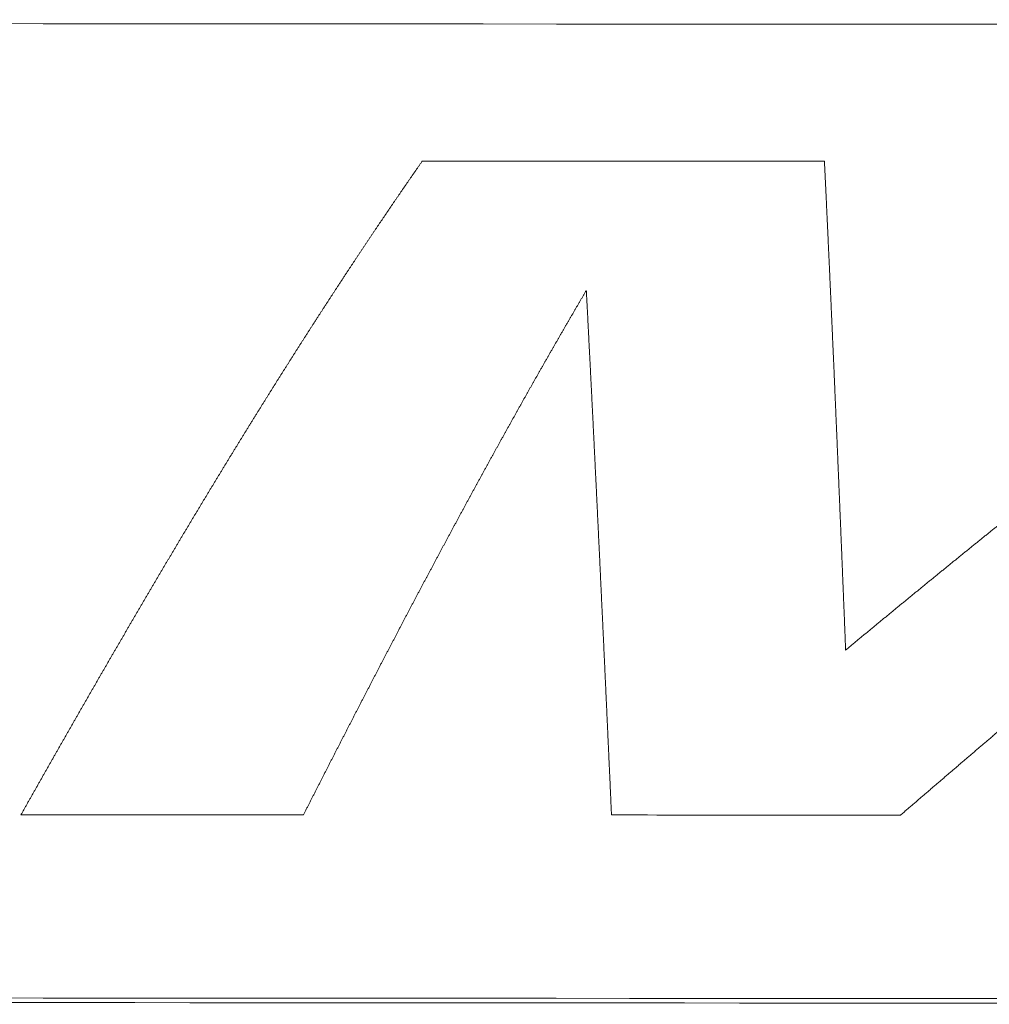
# Model space of a CAD drawing. Header units: millimetres. Extents: x 0 to 594, y 0 to 420.
# Tile 85 of 256: x 259.35 to 263.26, y 56.45 to 60.41. Entities that reach past the tile are written whole.
import ezdxf

# ---------------------------------------------------------------- set-up
doc = ezdxf.new("R2010")
doc.units = ezdxf.units.MM
doc.layers.add('1', color=7, linetype='Continuous', true_color=0xffffff)

msp = doc.modelspace()

# ---------------------------------------------------------------- linework, layer by layer
at = {"layer": '1', "color": 155, "linetype": 'Continuous', "lineweight": 18}
for points in [[(233.7305, 60.4124), (246.3421, 60.4044), (258.9538, 60.3966), (271.5654, 60.3888)], [(271.5652, 56.4636), (258.9535, 56.4707), (246.3419, 56.4778), (233.7302, 56.485)]]:
    msp.add_open_spline(points, degree=3, dxfattribs=at)
at = {"layer": '1', "color": 155, "linetype": 'Continuous', "lineweight": 13}
for points, knots in [([(259.3567, 57.2084), (259.3588, 57.2122), (259.363, 57.2196), (259.3694, 57.2309), (259.3757, 57.2421), (259.382, 57.2533), (259.3884, 57.2645), (259.3947, 57.2757), (259.401, 57.2869), (259.4074, 57.2981), (259.4137, 57.3093), (259.42, 57.3204), (259.4264, 57.3316), (259.4327, 57.3428), (259.439, 57.3539), (259.4454, 57.3651), (259.4517, 57.3762), (259.458, 57.3874), (259.4644, 57.3985), (259.4707, 57.4097), (259.477, 57.4208), (259.4833, 57.4319), (259.4897, 57.443), (259.496, 57.4541), (259.5023, 57.4652), (259.5086, 57.4763), (259.515, 57.4874), (259.5213, 57.4985), (259.5276, 57.5096), (259.5339, 57.5207), (259.5403, 57.5317), (259.5466, 57.5428), (259.5529, 57.5539), (259.5592, 57.5649), (259.5656, 57.576), (259.5719, 57.587), (259.5782, 57.598), (259.5845, 57.6091), (259.5908, 57.6201), (259.5972, 57.6311), (259.6035, 57.6421), (259.6098, 57.6531), (259.6161, 57.6641), (259.6224, 57.6751), (259.6288, 57.6861), (259.6351, 57.6971), (259.6414, 57.7081), (259.6477, 57.719), (259.654, 57.73), (259.6604, 57.741), (259.6667, 57.7519), (259.673, 57.7628), (259.6793, 57.7738), (259.6856, 57.7847), (259.692, 57.7956), (259.6983, 57.8066), (259.7046, 57.8175), (259.7109, 57.8284), (259.7172, 57.8393), (259.7235, 57.8502), (259.7299, 57.8611), (259.7362, 57.8719), (259.7425, 57.8828), (259.7488, 57.8937), (259.7551, 57.9045), (259.7614, 57.9154), (259.7678, 57.9263), (259.7741, 57.9371), (259.7804, 57.9479), (259.7867, 57.9588), (259.793, 57.9696), (259.7994, 57.9804), (259.8057, 57.9912), (259.812, 58.002), (259.8183, 58.0128), (259.8246, 58.0236), (259.8309, 58.0344), (259.8373, 58.0452), (259.8436, 58.0559), (259.8499, 58.0667), (259.8562, 58.0775), (259.8625, 58.0882), (259.8689, 58.0989), (259.8752, 58.1097), (259.8815, 58.1204), (259.8878, 58.1311), (259.8941, 58.1419), (259.9005, 58.1526), (259.9068, 58.1633), (259.9131, 58.174), (259.9194, 58.1847), (259.9258, 58.1953), (259.9321, 58.206), (259.9384, 58.2167), (259.9447, 58.2273), (259.951, 58.238), (259.9574, 58.2486), (259.9637, 58.2593), (259.97, 58.2699), (259.9763, 58.2806), (259.9827, 58.2912), (259.989, 58.3018), (259.9953, 58.3124), (260.0016, 58.323), (260.008, 58.3336), (260.0143, 58.3442), (260.0206, 58.3547), (260.027, 58.3653), (260.0333, 58.3759), (260.0396, 58.3864), (260.0459, 58.397), (260.0523, 58.4075), (260.0586, 58.4181), (260.0649, 58.4286), (260.0713, 58.4391), (260.0776, 58.4496), (260.0839, 58.4601), (260.0903, 58.4706), (260.0966, 58.4811), (260.1029, 58.4916), (260.1093, 58.5021), (260.1156, 58.5125), (260.1219, 58.523), (260.1283, 58.5335), (260.1346, 58.5439), (260.141, 58.5543), (260.1473, 58.5648), (260.1536, 58.5752), (260.16, 58.5856), (260.1663, 58.596), (260.1727, 58.6064), (260.179, 58.6168), (260.1853, 58.6272), (260.1917, 58.6376), (260.198, 58.648), (260.2044, 58.6583), (260.2107, 58.6687), (260.2171, 58.679), (260.2234, 58.6894), (260.2298, 58.6997), (260.2361, 58.71), (260.2425, 58.7204), (260.2488, 58.7307), (260.2552, 58.741), (260.2615, 58.7513), (260.2679, 58.7616), (260.2742, 58.7718), (260.2806, 58.7821), (260.287, 58.7924), (260.2933, 58.8026), (260.2997, 58.8129), (260.306, 58.8231), (260.3124, 58.8334), (260.3188, 58.8436), (260.3251, 58.8538), (260.3315, 58.864), (260.3379, 58.8742), (260.3442, 58.8844), (260.3506, 58.8946), (260.357, 58.9048), (260.3633, 58.9149), (260.3697, 58.9251), (260.3761, 58.9353), (260.3824, 58.9454), (260.3888, 58.9556), (260.3952, 58.9657), (260.4016, 58.9758), (260.4079, 58.9859), (260.4143, 58.996), (260.4207, 59.0061), (260.4271, 59.0162), (260.4335, 59.0263), (260.4398, 59.0364), (260.4462, 59.0464), (260.4526, 59.0565), (260.459, 59.0665), (260.4654, 59.0766), (260.4718, 59.0866), (260.4782, 59.0966), (260.4845, 59.1067), (260.4909, 59.1167), (260.4973, 59.1267), (260.5037, 59.1367), (260.5101, 59.1466), (260.5165, 59.1566), (260.5229, 59.1666), (260.5293, 59.1766), (260.5357, 59.1865), (260.5421, 59.1964), (260.5485, 59.2064), (260.5549, 59.2163), (260.5614, 59.2262), (260.5678, 59.2361), (260.5742, 59.246), (260.5806, 59.2559), (260.587, 59.2658), (260.5934, 59.2757), (260.5998, 59.2855), (260.6062, 59.2954), (260.6127, 59.3053), (260.6191, 59.3151), (260.6255, 59.3249), (260.6319, 59.3348), (260.6384, 59.3446), (260.6448, 59.3544), (260.6512, 59.3642), (260.6576, 59.374), (260.6641, 59.3837), (260.6705, 59.3935), (260.6769, 59.4033), (260.6834, 59.413), (260.6898, 59.4228), (260.6963, 59.4325), (260.7027, 59.4423), (260.7091, 59.452), (260.7156, 59.4617), (260.722, 59.4714), (260.7285, 59.4811), (260.7349, 59.4908), (260.7414, 59.5004), (260.7478, 59.5101), (260.7543, 59.5198), (260.7607, 59.5294), (260.7672, 59.5391), (260.7737, 59.5487), (260.7801, 59.5583), (260.7866, 59.5679), (260.7931, 59.5775), (260.7995, 59.5871), (260.806, 59.5967), (260.8125, 59.6063), (260.8189, 59.6159), (260.8254, 59.6254), (260.8319, 59.635), (260.8384, 59.6445), (260.8449, 59.6541), (260.8513, 59.6636), (260.8578, 59.6731), (260.8643, 59.6826), (260.8708, 59.6921), (260.8773, 59.7016), (260.8838, 59.7111), (260.8903, 59.7206), (260.8968, 59.73), (260.9033, 59.7395), (260.9098, 59.7489), (260.9163, 59.7584), (260.9228, 59.7678), (260.9293, 59.7772), (260.9358, 59.7866), (260.9423, 59.796), (260.9488, 59.8054), (260.9553, 59.8148), (260.9618, 59.8241), (260.9684, 59.8335), (260.9727, 59.8397), (260.9749, 59.8429)], [0, 0, 0, 0, 0.003937, 0.007874, 0.011811, 0.015748, 0.019685, 0.023622, 0.027559, 0.031496, 0.035433, 0.03937, 0.043307, 0.047245, 0.051182, 0.055119, 0.059056, 0.062993, 0.06693, 0.070867, 0.074804, 0.078741, 0.082678, 0.086616, 0.090553, 0.09449, 0.098427, 0.102364, 0.106301, 0.110238, 0.114176, 0.118113, 0.12205, 0.125987, 0.129924, 0.133861, 0.137799, 0.141736, 0.145673, 0.14961, 0.153547, 0.157484, 0.161422, 0.165359, 0.169296, 0.173233, 0.17717, 0.181108, 0.185045, 0.188982, 0.192919, 0.196856, 0.200794, 0.204731, 0.208668, 0.212605, 0.216542, 0.22048, 0.224417, 0.228354, 0.232291, 0.236229, 0.240166, 0.244103, 0.24804, 0.251977, 0.255915, 0.259852, 0.263789, 0.267726, 0.271663, 0.275601, 0.279538, 0.283475, 0.287412, 0.291349, 0.295287, 0.299224, 0.303161, 0.307098, 0.311035, 0.314973, 0.31891, 0.322847, 0.326784, 0.330721, 0.334659, 0.338596, 0.342533, 0.34647, 0.350407, 0.354344, 0.358282, 0.362219, 0.366156, 0.370093, 0.37403, 0.377967, 0.381905, 0.385842, 0.389779, 0.393716, 0.397653, 0.40159, 0.405527, 0.409465, 0.413402, 0.417339, 0.421276, 0.425213, 0.42915, 0.433087, 0.437024, 0.440961, 0.444899, 0.448836, 0.452773, 0.45671, 0.460647, 0.464584, 0.468521, 0.472458, 0.476395, 0.480332, 0.484269, 0.488206, 0.492143, 0.49608, 0.500018, 0.503955, 0.507892, 0.511829, 0.515766, 0.519703, 0.52364, 0.527577, 0.531514, 0.535451, 0.539388, 0.543325, 0.547262, 0.551199, 0.555136, 0.559073, 0.56301, 0.566947, 0.570884, 0.57482, 0.578757, 0.582694, 0.586631, 0.590568, 0.594505, 0.598442, 0.602379, 0.606316, 0.610253, 0.61419, 0.618127, 0.622064, 0.626001, 0.629937, 0.633874, 0.637811, 0.641748, 0.645685, 0.649622, 0.653559, 0.657496, 0.661432, 0.665369, 0.669306, 0.673243, 0.67718, 0.681117, 0.685054, 0.68899, 0.692927, 0.696864, 0.700801, 0.704738, 0.708675, 0.712611, 0.716548, 0.720485, 0.724422, 0.728359, 0.732295, 0.736232, 0.740169, 0.744106, 0.748043, 0.751979, 0.755916, 0.759853, 0.76379, 0.767727, 0.771663, 0.7756, 0.779537, 0.783474, 0.78741, 0.791347, 0.795284, 0.799221, 0.803158, 0.807094, 0.811031, 0.814968, 0.818905, 0.822841, 0.826778, 0.830715, 0.834652, 0.838589, 0.842525, 0.846462, 0.850399, 0.854336, 0.858273, 0.862209, 0.866146, 0.870083, 0.87402, 0.877957, 0.881893, 0.88583, 0.889767, 0.893704, 0.897641, 0.901577, 0.905514, 0.909451, 0.913388, 0.917325, 0.921262, 0.925198, 0.929135, 0.933072, 0.937009, 0.940946, 0.944883, 0.94882, 0.952757, 0.956694, 0.96063, 0.964567, 0.968504, 0.972441, 0.976378, 0.980315, 0.984252, 0.988189, 0.992126, 0.996063, 1, 1, 1, 1]), ([(262.5962, 59.8423), (262.5963, 59.8393), (262.5966, 59.8332), (262.5971, 59.8241), (262.5975, 59.8149), (262.598, 59.8058), (262.5984, 59.7966), (262.5988, 59.7875), (262.5993, 59.7783), (262.5997, 59.7691), (262.6002, 59.76), (262.6006, 59.7508), (262.601, 59.7416), (262.6015, 59.7324), (262.6019, 59.7231), (262.6023, 59.7139), (262.6028, 59.7047), (262.6032, 59.6954), (262.6037, 59.6862), (262.6041, 59.6769), (262.6045, 59.6677), (262.605, 59.6584), (262.6054, 59.6491), (262.6058, 59.6398), (262.6063, 59.6305), (262.6067, 59.6212), (262.6072, 59.6119), (262.6076, 59.6026), (262.608, 59.5933), (262.6085, 59.584), (262.6089, 59.5746), (262.6093, 59.5653), (262.6098, 59.5559), (262.6102, 59.5466), (262.6106, 59.5372), (262.6111, 59.5278), (262.6115, 59.5184), (262.6119, 59.509), (262.6124, 59.4996), (262.6128, 59.4902), (262.6132, 59.4808), (262.6137, 59.4714), (262.6141, 59.4619), (262.6145, 59.4525), (262.615, 59.4431), (262.6154, 59.4336), (262.6158, 59.4241), (262.6163, 59.4147), (262.6167, 59.4052), (262.6171, 59.3957), (262.6176, 59.3862), (262.618, 59.3767), (262.6184, 59.3672), (262.6189, 59.3577), (262.6193, 59.3482), (262.6197, 59.3386), (262.6202, 59.3291), (262.6206, 59.3196), (262.621, 59.31), (262.6215, 59.3004), (262.6219, 59.2909), (262.6223, 59.2813), (262.6227, 59.2717), (262.6232, 59.2621), (262.6236, 59.2525), (262.624, 59.2429), (262.6245, 59.2333), (262.6249, 59.2237), (262.6253, 59.2141), (262.6258, 59.2044), (262.6262, 59.1948), (262.6266, 59.1852), (262.627, 59.1755), (262.6275, 59.1658), (262.6279, 59.1562), (262.6283, 59.1465), (262.6288, 59.1368), (262.6292, 59.1271), (262.6296, 59.1174), (262.63, 59.1077), (262.6305, 59.098), (262.6309, 59.0883), (262.6313, 59.0785), (262.6318, 59.0688), (262.6322, 59.0591), (262.6326, 59.0493), (262.633, 59.0396), (262.6335, 59.0298), (262.6339, 59.02), (262.6343, 59.0103), (262.6348, 59.0005), (262.6352, 58.9907), (262.6356, 58.9809), (262.636, 58.9711), (262.6365, 58.9613), (262.6369, 58.9514), (262.6373, 58.9416), (262.6377, 58.9318), (262.6382, 58.9219), (262.6386, 58.9121), (262.639, 58.9022), (262.6394, 58.8924), (262.6399, 58.8825), (262.6403, 58.8726), (262.6407, 58.8627), (262.6411, 58.8528), (262.6416, 58.8429), (262.642, 58.833), (262.6424, 58.8231), (262.6428, 58.8132), (262.6433, 58.8033), (262.6437, 58.7933), (262.6441, 58.7834), (262.6445, 58.7735), (262.645, 58.7635), (262.6454, 58.7536), (262.6458, 58.7436), (262.6462, 58.7336), (262.6467, 58.7236), (262.6471, 58.7136), (262.6475, 58.7036), (262.6479, 58.6936), (262.6484, 58.6836), (262.6488, 58.6736), (262.6492, 58.6636), (262.6496, 58.6536), (262.6501, 58.6435), (262.6505, 58.6335), (262.6509, 58.6234), (262.6513, 58.6134), (262.6518, 58.6033), (262.6522, 58.5933), (262.6526, 58.5832), (262.653, 58.5731), (262.6535, 58.563), (262.6539, 58.5529), (262.6543, 58.5428), (262.6547, 58.5327), (262.6551, 58.5226), (262.6556, 58.5125), (262.656, 58.5023), (262.6564, 58.4922), (262.6568, 58.4821), (262.6573, 58.4719), (262.6577, 58.4618), (262.6581, 58.4516), (262.6585, 58.4414), (262.6589, 58.4313), (262.6594, 58.4211), (262.6598, 58.4109), (262.6602, 58.4007), (262.6606, 58.3905), (262.6611, 58.3803), (262.6615, 58.3701), (262.6619, 58.3599), (262.6623, 58.3496), (262.6627, 58.3394), (262.6632, 58.3292), (262.6636, 58.3189), (262.664, 58.3087), (262.6644, 58.2984), (262.6649, 58.2881), (262.6653, 58.2779), (262.6657, 58.2676), (262.6661, 58.2573), (262.6665, 58.247), (262.667, 58.2367), (262.6674, 58.2264), (262.6678, 58.2161), (262.6682, 58.2058), (262.6687, 58.1955), (262.6691, 58.1851), (262.6695, 58.1748), (262.6699, 58.1645), (262.6703, 58.1541), (262.6708, 58.1438), (262.6712, 58.1334), (262.6716, 58.123), (262.672, 58.1127), (262.6724, 58.1023), (262.6729, 58.0919), (262.6733, 58.0815), (262.6737, 58.0711), (262.6741, 58.0607), (262.6745, 58.0503), (262.675, 58.0399), (262.6754, 58.0295), (262.6758, 58.019), (262.6762, 58.0086), (262.6767, 57.9982), (262.6771, 57.9877), (262.6775, 57.9773), (262.6779, 57.9668), (262.6783, 57.9563), (262.6788, 57.9459), (262.6792, 57.9354), (262.6796, 57.9249), (262.68, 57.9144), (262.6804, 57.9039), (262.6809, 57.8934), (262.6813, 57.8829), (262.6816, 57.8759), (262.6817, 57.8724)], [0, 0, 0, 0, 0.005, 0.01, 0.015, 0.02, 0.025, 0.03, 0.035, 0.04, 0.045, 0.05, 0.055, 0.06, 0.065, 0.07, 0.075, 0.08, 0.085, 0.09, 0.095, 0.1, 0.104999, 0.109999, 0.114999, 0.119999, 0.124999, 0.129999, 0.134999, 0.139999, 0.144999, 0.149999, 0.154999, 0.159999, 0.164999, 0.169999, 0.174999, 0.179999, 0.184999, 0.189999, 0.194999, 0.199999, 0.204998, 0.209998, 0.214998, 0.219998, 0.224998, 0.229998, 0.234998, 0.239998, 0.244998, 0.249998, 0.254998, 0.259998, 0.264998, 0.269998, 0.274998, 0.279998, 0.284998, 0.289998, 0.294997, 0.299997, 0.304997, 0.309997, 0.314997, 0.319997, 0.324997, 0.329997, 0.334997, 0.339997, 0.344997, 0.349997, 0.354997, 0.359997, 0.364997, 0.369997, 0.374997, 0.379997, 0.384997, 0.389997, 0.394997, 0.399997, 0.404997, 0.409996, 0.414996, 0.419996, 0.424996, 0.429996, 0.434996, 0.439996, 0.444996, 0.449996, 0.454996, 0.459996, 0.464996, 0.469996, 0.474996, 0.479996, 0.484996, 0.489996, 0.494996, 0.499996, 0.504996, 0.509996, 0.514996, 0.519996, 0.524996, 0.529996, 0.534996, 0.539996, 0.544996, 0.549996, 0.554996, 0.559996, 0.564996, 0.569996, 0.574996, 0.579996, 0.584996, 0.589996, 0.594996, 0.599996, 0.604996, 0.609996, 0.614996, 0.619997, 0.624997, 0.629997, 0.634997, 0.639997, 0.644997, 0.649997, 0.654997, 0.659997, 0.664997, 0.669997, 0.674997, 0.679997, 0.684997, 0.689997, 0.694997, 0.699997, 0.704997, 0.709997, 0.714997, 0.719997, 0.724997, 0.729998, 0.734998, 0.739998, 0.744998, 0.749998, 0.754998, 0.759998, 0.764998, 0.769998, 0.774998, 0.779998, 0.784998, 0.789998, 0.794998, 0.799998, 0.804998, 0.809998, 0.814999, 0.819999, 0.824999, 0.829999, 0.834999, 0.839999, 0.844999, 0.849999, 0.854999, 0.859999, 0.864999, 0.869999, 0.874999, 0.879999, 0.884999, 0.889999, 0.894999, 0.899999, 0.905, 0.91, 0.915, 0.92, 0.925, 0.93, 0.935, 0.94, 0.945, 0.95, 0.955, 0.96, 0.965, 0.97, 0.975, 0.98, 0.985, 0.99, 0.995, 1, 1, 1, 1]), ([(262.6817, 57.8724), (262.686, 57.8759), (262.6945, 57.883), (262.7072, 57.8936), (262.72, 57.9041), (262.7328, 57.9147), (262.7455, 57.9253), (262.7583, 57.9358), (262.7711, 57.9464), (262.7838, 57.9569), (262.7966, 57.9674), (262.8094, 57.978), (262.8221, 57.9885), (262.8349, 57.999), (262.8477, 58.0095), (262.8604, 58.02), (262.8732, 58.0305), (262.886, 58.041), (262.8987, 58.0515), (262.9115, 58.062), (262.9243, 58.0725), (262.937, 58.0829), (262.9498, 58.0934), (262.9626, 58.1038), (262.9753, 58.1143), (262.9881, 58.1247), (263.0009, 58.1352), (263.0136, 58.1456), (263.0264, 58.156), (263.0392, 58.1664), (263.0519, 58.1768), (263.0647, 58.1872), (263.0775, 58.1976), (263.0903, 58.208), (263.103, 58.2184), (263.1158, 58.2288), (263.1286, 58.2391), (263.1413, 58.2495), (263.1541, 58.2598), (263.1669, 58.2702), (263.1797, 58.2805), (263.1924, 58.2908), (263.2052, 58.3012), (263.218, 58.3115), (263.2308, 58.3218), (263.2435, 58.3321), (263.2563, 58.3424), (263.2691, 58.3527), (263.2819, 58.363), (263.2947, 58.3732), (263.3074, 58.3835), (263.3202, 58.3938), (263.333, 58.404), (263.3458, 58.4143), (263.3586, 58.4245), (263.3713, 58.4347), (263.3841, 58.445), (263.3969, 58.4552), (263.4097, 58.4654), (263.4225, 58.4756), (263.4353, 58.4858), (263.4481, 58.496), (263.4608, 58.5062), (263.4736, 58.5163), (263.4864, 58.5265), (263.4992, 58.5367), (263.512, 58.5468), (263.5248, 58.557), (263.5376, 58.5671), (263.5504, 58.5772), (263.5632, 58.5874), (263.576, 58.5975), (263.5888, 58.6076), (263.6016, 58.6177), (263.6144, 58.6278), (263.6272, 58.6379), (263.64, 58.6479), (263.6528, 58.658), (263.6656, 58.6681), (263.6784, 58.6781), (263.6912, 58.6882), (263.704, 58.6982), (263.7168, 58.7082), (263.7296, 58.7183), (263.7424, 58.7283), (263.7552, 58.7383), (263.768, 58.7483), (263.7808, 58.7583), (263.7936, 58.7682), (263.8064, 58.7782), (263.8192, 58.7882), (263.8321, 58.7982), (263.8449, 58.8081), (263.8577, 58.818), (263.8705, 58.828), (263.8833, 58.8379), (263.8961, 58.8478), (263.909, 58.8577), (263.9218, 58.8676), (263.9346, 58.8775), (263.9474, 58.8874), (263.9603, 58.8973), (263.9731, 58.9072), (263.9859, 58.917), (263.9987, 58.9269), (264.0116, 58.9367), (264.0244, 58.9466), (264.0372, 58.9564), (264.0501, 58.9662), (264.0629, 58.976), (264.0757, 58.9859), (264.0886, 58.9957), (264.1014, 59.0054), (264.1143, 59.0152), (264.1271, 59.025), (264.1399, 59.0348), (264.1528, 59.0445), (264.1656, 59.0543), (264.1785, 59.064), (264.1913, 59.0737), (264.2042, 59.0834), (264.217, 59.0932), (264.2299, 59.1029), (264.2427, 59.1126), (264.2556, 59.1222), (264.2684, 59.1319), (264.2813, 59.1416), (264.2942, 59.1513), (264.307, 59.1609), (264.3199, 59.1706), (264.3328, 59.1802), (264.3456, 59.1898), (264.3585, 59.1994), (264.3714, 59.209), (264.3842, 59.2186), (264.3971, 59.2282), (264.41, 59.2378), (264.4229, 59.2474), (264.4357, 59.257), (264.4486, 59.2665), (264.4615, 59.2761), (264.4744, 59.2856), (264.4873, 59.2951), (264.5001, 59.3047), (264.513, 59.3142), (264.5259, 59.3237), (264.5388, 59.3332), (264.5517, 59.3427), (264.5646, 59.3521), (264.5775, 59.3616), (264.5904, 59.3711), (264.6033, 59.3805), (264.6162, 59.39), (264.6291, 59.3994), (264.642, 59.4088), (264.6549, 59.4182), (264.6678, 59.4276), (264.6807, 59.437), (264.6937, 59.4464), (264.7066, 59.4558), (264.7195, 59.4652), (264.7324, 59.4745), (264.7453, 59.4839), (264.7582, 59.4932), (264.7712, 59.5025), (264.7841, 59.5119), (264.797, 59.5212), (264.81, 59.5305), (264.8229, 59.5398), (264.8358, 59.5491), (264.8488, 59.5583), (264.8617, 59.5676), (264.8746, 59.5769), (264.8876, 59.5861), (264.9005, 59.5954), (264.9135, 59.6046), (264.9264, 59.6138), (264.9394, 59.623), (264.9523, 59.6322), (264.9653, 59.6414), (264.9783, 59.6506), (264.9912, 59.6598), (265.0042, 59.6689), (265.0171, 59.6781), (265.0301, 59.6872), (265.0431, 59.6964), (265.0561, 59.7055), (265.069, 59.7146), (265.082, 59.7237), (265.095, 59.7328), (265.108, 59.7419), (265.1209, 59.751), (265.1339, 59.76), (265.1469, 59.7691), (265.1599, 59.7781), (265.1729, 59.7872), (265.1859, 59.7962), (265.1989, 59.8052), (265.2119, 59.8142), (265.2249, 59.8232), (265.2379, 59.8322), (265.2466, 59.8382), (265.2509, 59.8412)], [0, 0, 0, 0, 0.005, 0.01, 0.015, 0.02, 0.025, 0.03, 0.035, 0.04, 0.045, 0.05, 0.055001, 0.060001, 0.065001, 0.070001, 0.075001, 0.080001, 0.085001, 0.090001, 0.095002, 0.100002, 0.105002, 0.110002, 0.115002, 0.120002, 0.125003, 0.130003, 0.135003, 0.140003, 0.145003, 0.150004, 0.155004, 0.160004, 0.165004, 0.170004, 0.175005, 0.180005, 0.185005, 0.190005, 0.195005, 0.200006, 0.205006, 0.210006, 0.215006, 0.220007, 0.225007, 0.230007, 0.235007, 0.240007, 0.245008, 0.250008, 0.255008, 0.260008, 0.265009, 0.270009, 0.275009, 0.280009, 0.28501, 0.29001, 0.29501, 0.30001, 0.30501, 0.310011, 0.315011, 0.320011, 0.325011, 0.330011, 0.335012, 0.340012, 0.345012, 0.350012, 0.355012, 0.360012, 0.365013, 0.370013, 0.375013, 0.380013, 0.385013, 0.390013, 0.395014, 0.400014, 0.405014, 0.410014, 0.415014, 0.420014, 0.425014, 0.430014, 0.435015, 0.440015, 0.445015, 0.450015, 0.455015, 0.460015, 0.465015, 0.470015, 0.475015, 0.480015, 0.485015, 0.490015, 0.495015, 0.500015, 0.505015, 0.510015, 0.515015, 0.520015, 0.525015, 0.530015, 0.535015, 0.540015, 0.545015, 0.550015, 0.555015, 0.560015, 0.565015, 0.570015, 0.575015, 0.580015, 0.585015, 0.590015, 0.595015, 0.600015, 0.605015, 0.610014, 0.615014, 0.620014, 0.625014, 0.630014, 0.635014, 0.640014, 0.645014, 0.650013, 0.655013, 0.660013, 0.665013, 0.670013, 0.675013, 0.680012, 0.685012, 0.690012, 0.695012, 0.700012, 0.705011, 0.710011, 0.715011, 0.720011, 0.725011, 0.73001, 0.73501, 0.74001, 0.74501, 0.750009, 0.755009, 0.760009, 0.765009, 0.770008, 0.775008, 0.780008, 0.785008, 0.790007, 0.795007, 0.800007, 0.805007, 0.810006, 0.815006, 0.820006, 0.825006, 0.830005, 0.835005, 0.840005, 0.845005, 0.850004, 0.855004, 0.860004, 0.865004, 0.870004, 0.875003, 0.880003, 0.885003, 0.890003, 0.895002, 0.900002, 0.905002, 0.910002, 0.915002, 0.920002, 0.925001, 0.930001, 0.935001, 0.940001, 0.945001, 0.950001, 0.955001, 0.96, 0.965, 0.97, 0.975, 0.98, 0.985, 0.99, 0.995, 1, 1, 1, 1]), ([(261.6362, 59.3215), (261.6343, 59.3182), (261.6304, 59.3117), (261.6247, 59.3019), (261.6189, 59.292), (261.6131, 59.2822), (261.6073, 59.2723), (261.6016, 59.2624), (261.5958, 59.2526), (261.59, 59.2427), (261.5843, 59.2328), (261.5785, 59.2229), (261.5728, 59.213), (261.567, 59.2031), (261.5612, 59.1932), (261.5555, 59.1832), (261.5497, 59.1733), (261.544, 59.1633), (261.5382, 59.1534), (261.5325, 59.1434), (261.5267, 59.1334), (261.521, 59.1234), (261.5152, 59.1135), (261.5095, 59.1035), (261.5037, 59.0935), (261.498, 59.0834), (261.4922, 59.0734), (261.4865, 59.0634), (261.4807, 59.0534), (261.475, 59.0433), (261.4693, 59.0332), (261.4635, 59.0232), (261.4578, 59.0131), (261.452, 59.003), (261.4463, 58.993), (261.4406, 58.9829), (261.4348, 58.9728), (261.4291, 58.9626), (261.4234, 58.9525), (261.4177, 58.9424), (261.4119, 58.9323), (261.4062, 58.9221), (261.4005, 58.912), (261.3947, 58.9018), (261.389, 58.8917), (261.3833, 58.8815), (261.3776, 58.8713), (261.3719, 58.8611), (261.3661, 58.8509), (261.3604, 58.8407), (261.3547, 58.8305), (261.349, 58.8203), (261.3433, 58.81), (261.3375, 58.7998), (261.3318, 58.7896), (261.3261, 58.7793), (261.3204, 58.7691), (261.3147, 58.7588), (261.309, 58.7485), (261.3033, 58.7382), (261.2976, 58.728), (261.2918, 58.7177), (261.2861, 58.7073), (261.2804, 58.697), (261.2747, 58.6867), (261.269, 58.6764), (261.2633, 58.6661), (261.2576, 58.6557), (261.2519, 58.6454), (261.2462, 58.635), (261.2405, 58.6246), (261.2348, 58.6143), (261.2291, 58.6039), (261.2234, 58.5935), (261.2177, 58.5831), (261.212, 58.5727), (261.2063, 58.5623), (261.2006, 58.5519), (261.1949, 58.5415), (261.1892, 58.531), (261.1835, 58.5206), (261.1778, 58.5102), (261.1721, 58.4997), (261.1664, 58.4892), (261.1607, 58.4788), (261.155, 58.4683), (261.1493, 58.4578), (261.1436, 58.4473), (261.138, 58.4368), (261.1323, 58.4263), (261.1266, 58.4158), (261.1209, 58.4053), (261.1152, 58.3948), (261.1095, 58.3842), (261.1038, 58.3737), (261.0981, 58.3632), (261.0924, 58.3526), (261.0868, 58.342), (261.0811, 58.3315), (261.0754, 58.3209), (261.0697, 58.3103), (261.064, 58.2997), (261.0583, 58.2891), (261.0526, 58.2785), (261.047, 58.2679), (261.0413, 58.2573), (261.0356, 58.2467), (261.0299, 58.2361), (261.0242, 58.2254), (261.0185, 58.2148), (261.0129, 58.2041), (261.0072, 58.1935), (261.0015, 58.1828), (260.9958, 58.1721), (260.9901, 58.1615), (260.9845, 58.1508), (260.9788, 58.1401), (260.9731, 58.1294), (260.9674, 58.1187), (260.9617, 58.108), (260.9561, 58.0972), (260.9504, 58.0865), (260.9447, 58.0758), (260.939, 58.0651), (260.9333, 58.0543), (260.9277, 58.0436), (260.922, 58.0328), (260.9163, 58.022), (260.9106, 58.0113), (260.905, 58.0005), (260.8993, 57.9897), (260.8936, 57.9789), (260.8879, 57.9681), (260.8822, 57.9573), (260.8766, 57.9465), (260.8709, 57.9357), (260.8652, 57.9249), (260.8595, 57.914), (260.8539, 57.9032), (260.8482, 57.8923), (260.8425, 57.8815), (260.8368, 57.8706), (260.8311, 57.8598), (260.8255, 57.8489), (260.8198, 57.838), (260.8141, 57.8272), (260.8084, 57.8163), (260.8028, 57.8054), (260.7971, 57.7945), (260.7914, 57.7836), (260.7857, 57.7727), (260.78, 57.7617), (260.7744, 57.7508), (260.7687, 57.7399), (260.763, 57.729), (260.7573, 57.718), (260.7516, 57.7071), (260.746, 57.6961), (260.7403, 57.6851), (260.7346, 57.6742), (260.7289, 57.6632), (260.7233, 57.6522), (260.7176, 57.6412), (260.7119, 57.6302), (260.7062, 57.6192), (260.7005, 57.6082), (260.6948, 57.5972), (260.6892, 57.5862), (260.6835, 57.5752), (260.6778, 57.5642), (260.6721, 57.5531), (260.6664, 57.5421), (260.6608, 57.5311), (260.6551, 57.52), (260.6494, 57.5089), (260.6437, 57.4979), (260.638, 57.4868), (260.6323, 57.4757), (260.6267, 57.4647), (260.621, 57.4536), (260.6153, 57.4425), (260.6096, 57.4314), (260.6039, 57.4203), (260.5982, 57.4092), (260.5925, 57.3981), (260.5868, 57.3869), (260.5812, 57.3758), (260.5755, 57.3647), (260.5698, 57.3536), (260.5641, 57.3424), (260.5584, 57.3313), (260.5527, 57.3201), (260.547, 57.3089), (260.5413, 57.2978), (260.5356, 57.2866), (260.5299, 57.2754), (260.5242, 57.2643), (260.5186, 57.2531), (260.5129, 57.2419), (260.5072, 57.2307), (260.5015, 57.2195), (260.4977, 57.212), (260.4958, 57.2083)], [0, 0, 0, 0, 0.005, 0.01, 0.015, 0.02, 0.025, 0.03, 0.035, 0.04, 0.045, 0.05, 0.055, 0.06, 0.065, 0.069999, 0.074999, 0.079999, 0.084999, 0.089999, 0.094999, 0.099999, 0.104999, 0.109999, 0.114999, 0.119999, 0.124999, 0.129999, 0.134998, 0.139998, 0.144998, 0.149998, 0.154998, 0.159998, 0.164998, 0.169998, 0.174998, 0.179998, 0.184997, 0.189997, 0.194997, 0.199997, 0.204997, 0.209997, 0.214997, 0.219997, 0.224997, 0.229996, 0.234996, 0.239996, 0.244996, 0.249996, 0.254996, 0.259996, 0.264996, 0.269996, 0.274996, 0.279996, 0.284995, 0.289995, 0.294995, 0.299995, 0.304995, 0.309995, 0.314995, 0.319995, 0.324995, 0.329995, 0.334995, 0.339995, 0.344995, 0.349994, 0.354994, 0.359994, 0.364994, 0.369994, 0.374994, 0.379994, 0.384994, 0.389994, 0.394994, 0.399994, 0.404994, 0.409994, 0.414994, 0.419994, 0.424994, 0.429994, 0.434994, 0.439994, 0.444994, 0.449994, 0.454994, 0.459994, 0.464994, 0.469994, 0.474994, 0.479994, 0.484994, 0.489994, 0.494994, 0.499994, 0.504994, 0.509994, 0.514994, 0.519994, 0.524994, 0.529994, 0.534994, 0.539994, 0.544994, 0.549994, 0.554994, 0.559994, 0.564994, 0.569994, 0.574994, 0.579994, 0.584994, 0.589994, 0.594994, 0.599994, 0.604994, 0.609995, 0.614995, 0.619995, 0.624995, 0.629995, 0.634995, 0.639995, 0.644995, 0.649995, 0.654995, 0.659995, 0.664995, 0.669995, 0.674995, 0.679996, 0.684996, 0.689996, 0.694996, 0.699996, 0.704996, 0.709996, 0.714996, 0.719996, 0.724996, 0.729996, 0.734997, 0.739997, 0.744997, 0.749997, 0.754997, 0.759997, 0.764997, 0.769997, 0.774997, 0.779997, 0.784997, 0.789998, 0.794998, 0.799998, 0.804998, 0.809998, 0.814998, 0.819998, 0.824998, 0.829998, 0.834998, 0.839998, 0.844998, 0.849999, 0.854999, 0.859999, 0.864999, 0.869999, 0.874999, 0.879999, 0.884999, 0.889999, 0.894999, 0.899999, 0.904999, 0.909999, 0.914999, 0.92, 0.925, 0.93, 0.935, 0.94, 0.945, 0.95, 0.955, 0.96, 0.965, 0.97, 0.975, 0.98, 0.985, 0.99, 0.995, 1, 1, 1, 1]), ([(261.7378, 57.2079), (261.7376, 57.2116), (261.7372, 57.2191), (261.7367, 57.2303), (261.7362, 57.2415), (261.7357, 57.2527), (261.7352, 57.2638), (261.7347, 57.275), (261.7342, 57.2862), (261.7337, 57.2974), (261.7332, 57.3085), (261.7327, 57.3197), (261.7322, 57.3308), (261.7317, 57.342), (261.7312, 57.3531), (261.7307, 57.3642), (261.7302, 57.3754), (261.7297, 57.3865), (261.7291, 57.3976), (261.7286, 57.4087), (261.7281, 57.4198), (261.7276, 57.4309), (261.7271, 57.442), (261.7266, 57.4531), (261.7261, 57.4642), (261.7256, 57.4752), (261.7251, 57.4863), (261.7246, 57.4974), (261.7241, 57.5084), (261.7236, 57.5195), (261.7231, 57.5305), (261.7226, 57.5416), (261.7221, 57.5526), (261.7216, 57.5636), (261.7211, 57.5746), (261.7206, 57.5857), (261.7201, 57.5967), (261.7195, 57.6077), (261.719, 57.6187), (261.7185, 57.6296), (261.718, 57.6406), (261.7175, 57.6516), (261.717, 57.6626), (261.7165, 57.6735), (261.716, 57.6845), (261.7155, 57.6955), (261.715, 57.7064), (261.7145, 57.7174), (261.714, 57.7283), (261.7135, 57.7392), (261.713, 57.7501), (261.7125, 57.7611), (261.712, 57.772), (261.7115, 57.7829), (261.711, 57.7938), (261.7105, 57.8047), (261.71, 57.8155), (261.7095, 57.8264), (261.7089, 57.8373), (261.7084, 57.8482), (261.7079, 57.859), (261.7074, 57.8699), (261.7069, 57.8807), (261.7064, 57.8916), (261.7059, 57.9024), (261.7054, 57.9132), (261.7049, 57.924), (261.7044, 57.9349), (261.7039, 57.9457), (261.7034, 57.9565), (261.7029, 57.9673), (261.7024, 57.9781), (261.7019, 57.9888), (261.7014, 57.9996), (261.7009, 58.0104), (261.7004, 58.0212), (261.6999, 58.0319), (261.6994, 58.0427), (261.6989, 58.0534), (261.6983, 58.0641), (261.6978, 58.0749), (261.6973, 58.0856), (261.6968, 58.0963), (261.6963, 58.107), (261.6958, 58.1177), (261.6953, 58.1284), (261.6948, 58.1391), (261.6943, 58.1498), (261.6938, 58.1605), (261.6933, 58.1712), (261.6928, 58.1818), (261.6923, 58.1925), (261.6918, 58.2031), (261.6913, 58.2138), (261.6908, 58.2244), (261.6903, 58.2351), (261.6898, 58.2457), (261.6893, 58.2563), (261.6887, 58.2669), (261.6882, 58.2775), (261.6877, 58.2881), (261.6872, 58.2987), (261.6867, 58.3093), (261.6862, 58.3199), (261.6857, 58.3304), (261.6852, 58.341), (261.6847, 58.3516), (261.6842, 58.3621), (261.6837, 58.3726), (261.6832, 58.3832), (261.6827, 58.3937), (261.6822, 58.4042), (261.6817, 58.4147), (261.6812, 58.4253), (261.6807, 58.4358), (261.6801, 58.4463), (261.6796, 58.4567), (261.6791, 58.4672), (261.6786, 58.4777), (261.6781, 58.4882), (261.6776, 58.4986), (261.6771, 58.5091), (261.6766, 58.5195), (261.6761, 58.53), (261.6756, 58.5404), (261.6751, 58.5508), (261.6746, 58.5612), (261.6741, 58.5716), (261.6736, 58.582), (261.673, 58.5924), (261.6725, 58.6028), (261.672, 58.6132), (261.6715, 58.6236), (261.671, 58.634), (261.6705, 58.6443), (261.67, 58.6547), (261.6695, 58.665), (261.669, 58.6753), (261.6685, 58.6857), (261.668, 58.696), (261.6675, 58.7063), (261.6669, 58.7166), (261.6664, 58.7269), (261.6659, 58.7372), (261.6654, 58.7475), (261.6649, 58.7578), (261.6644, 58.7681), (261.6639, 58.7783), (261.6634, 58.7886), (261.6629, 58.7988), (261.6624, 58.8091), (261.6619, 58.8193), (261.6613, 58.8296), (261.6608, 58.8398), (261.6603, 58.85), (261.6598, 58.8602), (261.6593, 58.8704), (261.6588, 58.8806), (261.6583, 58.8908), (261.6578, 58.901), (261.6573, 58.9111), (261.6568, 58.9213), (261.6562, 58.9314), (261.6557, 58.9416), (261.6552, 58.9517), (261.6547, 58.9619), (261.6542, 58.972), (261.6537, 58.9821), (261.6532, 58.9922), (261.6527, 59.0023), (261.6521, 59.0124), (261.6516, 59.0225), (261.6511, 59.0326), (261.6506, 59.0426), (261.6501, 59.0527), (261.6496, 59.0628), (261.6491, 59.0728), (261.6486, 59.0829), (261.648, 59.0929), (261.6475, 59.1029), (261.647, 59.1129), (261.6465, 59.1229), (261.646, 59.1329), (261.6455, 59.1429), (261.645, 59.1529), (261.6445, 59.1629), (261.6439, 59.1729), (261.6434, 59.1828), (261.6429, 59.1928), (261.6424, 59.2027), (261.6419, 59.2127), (261.6414, 59.2226), (261.6409, 59.2325), (261.6403, 59.2425), (261.6398, 59.2524), (261.6393, 59.2623), (261.6388, 59.2722), (261.6383, 59.2821), (261.6378, 59.2919), (261.6372, 59.3018), (261.6367, 59.3117), (261.6364, 59.3182), (261.6362, 59.3215)], [0, 0, 0, 0, 0.005, 0.01, 0.015, 0.02, 0.025, 0.03, 0.035, 0.04, 0.045, 0.05, 0.055, 0.06, 0.065, 0.07, 0.075, 0.080001, 0.085001, 0.090001, 0.095001, 0.100001, 0.105001, 0.110001, 0.115001, 0.120001, 0.125001, 0.130001, 0.135001, 0.140001, 0.145001, 0.150002, 0.155002, 0.160002, 0.165002, 0.170002, 0.175002, 0.180002, 0.185002, 0.190002, 0.195002, 0.200002, 0.205003, 0.210003, 0.215003, 0.220003, 0.225003, 0.230003, 0.235003, 0.240003, 0.245003, 0.250003, 0.255003, 0.260003, 0.265004, 0.270004, 0.275004, 0.280004, 0.285004, 0.290004, 0.295004, 0.300004, 0.305004, 0.310004, 0.315004, 0.320004, 0.325004, 0.330005, 0.335005, 0.340005, 0.345005, 0.350005, 0.355005, 0.360005, 0.365005, 0.370005, 0.375005, 0.380005, 0.385005, 0.390005, 0.395005, 0.400005, 0.405005, 0.410005, 0.415005, 0.420005, 0.425005, 0.430005, 0.435006, 0.440006, 0.445006, 0.450006, 0.455006, 0.460006, 0.465006, 0.470006, 0.475006, 0.480006, 0.485006, 0.490006, 0.495006, 0.500006, 0.505006, 0.510006, 0.515006, 0.520006, 0.525006, 0.530006, 0.535006, 0.540006, 0.545006, 0.550005, 0.555005, 0.560005, 0.565005, 0.570005, 0.575005, 0.580005, 0.585005, 0.590005, 0.595005, 0.600005, 0.605005, 0.610005, 0.615005, 0.620005, 0.625005, 0.630005, 0.635005, 0.640005, 0.645005, 0.650005, 0.655005, 0.660004, 0.665004, 0.670004, 0.675004, 0.680004, 0.685004, 0.690004, 0.695004, 0.700004, 0.705004, 0.710004, 0.715004, 0.720004, 0.725003, 0.730003, 0.735003, 0.740003, 0.745003, 0.750003, 0.755003, 0.760003, 0.765003, 0.770003, 0.775003, 0.780003, 0.785002, 0.790002, 0.795002, 0.800002, 0.805002, 0.810002, 0.815002, 0.820002, 0.825002, 0.830002, 0.835002, 0.840002, 0.845001, 0.850001, 0.855001, 0.860001, 0.865001, 0.870001, 0.875001, 0.880001, 0.885001, 0.890001, 0.895001, 0.900001, 0.905001, 0.910001, 0.915001, 0.92, 0.925, 0.93, 0.935, 0.94, 0.945, 0.95, 0.955, 0.96, 0.965, 0.97, 0.975, 0.98, 0.985, 0.99, 0.995, 1, 1, 1, 1]), ([(265.4834, 59.3031), (265.4791, 59.2998), (265.4704, 59.2934), (265.4574, 59.2837), (265.4444, 59.2739), (265.4314, 59.2642), (265.4184, 59.2545), (265.4055, 59.2447), (265.3925, 59.235), (265.3795, 59.2252), (265.3665, 59.2155), (265.3535, 59.2057), (265.3406, 59.1959), (265.3276, 59.1861), (265.3146, 59.1763), (265.3016, 59.1665), (265.2887, 59.1567), (265.2757, 59.1468), (265.2627, 59.137), (265.2498, 59.1271), (265.2368, 59.1173), (265.2238, 59.1074), (265.2109, 59.0975), (265.1979, 59.0876), (265.1849, 59.0777), (265.172, 59.0678), (265.159, 59.0579), (265.1461, 59.048), (265.1331, 59.0381), (265.1202, 59.0281), (265.1072, 59.0182), (265.0943, 59.0082), (265.0813, 58.9983), (265.0684, 58.9883), (265.0555, 58.9783), (265.0425, 58.9683), (265.0296, 58.9583), (265.0166, 58.9483), (265.0037, 58.9383), (264.9908, 58.9283), (264.9778, 58.9182), (264.9649, 58.9082), (264.952, 58.8981), (264.939, 58.8881), (264.9261, 58.878), (264.9132, 58.8679), (264.9002, 58.8579), (264.8873, 58.8478), (264.8744, 58.8377), (264.8615, 58.8276), (264.8485, 58.8174), (264.8356, 58.8073), (264.8227, 58.7972), (264.8098, 58.787), (264.7969, 58.7769), (264.7839, 58.7667), (264.771, 58.7566), (264.7581, 58.7464), (264.7452, 58.7362), (264.7323, 58.726), (264.7194, 58.7158), (264.7065, 58.7056), (264.6935, 58.6954), (264.6806, 58.6852), (264.6677, 58.6749), (264.6548, 58.6647), (264.6419, 58.6545), (264.629, 58.6442), (264.6161, 58.6339), (264.6032, 58.6237), (264.5903, 58.6134), (264.5774, 58.6031), (264.5645, 58.5928), (264.5516, 58.5825), (264.5387, 58.5722), (264.5258, 58.5619), (264.5129, 58.5515), (264.5, 58.5412), (264.4871, 58.5309), (264.4742, 58.5205), (264.4613, 58.5102), (264.4484, 58.4998), (264.4355, 58.4894), (264.4227, 58.4791), (264.4098, 58.4687), (264.3969, 58.4583), (264.384, 58.4479), (264.3711, 58.4375), (264.3582, 58.427), (264.3453, 58.4166), (264.3324, 58.4062), (264.3196, 58.3957), (264.3067, 58.3853), (264.2938, 58.3748), (264.2809, 58.3644), (264.268, 58.3539), (264.2551, 58.3434), (264.2422, 58.333), (264.2294, 58.3225), (264.2165, 58.312), (264.2036, 58.3015), (264.1907, 58.2909), (264.1778, 58.2804), (264.165, 58.2699), (264.1521, 58.2594), (264.1392, 58.2488), (264.1263, 58.2383), (264.1134, 58.2277), (264.1006, 58.2172), (264.0877, 58.2066), (264.0748, 58.196), (264.0619, 58.1854), (264.0491, 58.1748), (264.0362, 58.1642), (264.0233, 58.1536), (264.0104, 58.143), (263.9976, 58.1324), (263.9847, 58.1218), (263.9718, 58.1111), (263.9589, 58.1005), (263.9461, 58.0899), (263.9332, 58.0792), (263.9203, 58.0686), (263.9075, 58.0579), (263.8946, 58.0472), (263.8817, 58.0365), (263.8688, 58.0259), (263.856, 58.0152), (263.8431, 58.0045), (263.8302, 57.9938), (263.8173, 57.983), (263.8045, 57.9723), (263.7916, 57.9616), (263.7787, 57.9509), (263.7659, 57.9401), (263.753, 57.9294), (263.7401, 57.9186), (263.7272, 57.9079), (263.7144, 57.8971), (263.7015, 57.8863), (263.6886, 57.8756), (263.6758, 57.8648), (263.6629, 57.854), (263.65, 57.8432), (263.6372, 57.8324), (263.6243, 57.8216), (263.6114, 57.8108), (263.5985, 57.8), (263.5857, 57.7891), (263.5728, 57.7783), (263.5599, 57.7675), (263.547, 57.7566), (263.5342, 57.7458), (263.5213, 57.7349), (263.5084, 57.7241), (263.4956, 57.7132), (263.4827, 57.7023), (263.4698, 57.6914), (263.4569, 57.6806), (263.4441, 57.6697), (263.4312, 57.6588), (263.4183, 57.6479), (263.4054, 57.637), (263.3926, 57.626), (263.3797, 57.6151), (263.3668, 57.6042), (263.3539, 57.5933), (263.3411, 57.5823), (263.3282, 57.5714), (263.3153, 57.5604), (263.3024, 57.5495), (263.2896, 57.5385), (263.2767, 57.5275), (263.2638, 57.5166), (263.2509, 57.5056), (263.238, 57.4946), (263.2252, 57.4836), (263.2123, 57.4726), (263.1994, 57.4616), (263.1865, 57.4506), (263.1736, 57.4396), (263.1608, 57.4286), (263.1479, 57.4176), (263.135, 57.4066), (263.1221, 57.3955), (263.1092, 57.3845), (263.0963, 57.3735), (263.0835, 57.3624), (263.0706, 57.3514), (263.0577, 57.3403), (263.0448, 57.3293), (263.0319, 57.3182), (263.019, 57.3071), (263.0061, 57.296), (262.9932, 57.285), (262.9803, 57.2739), (262.9675, 57.2628), (262.9546, 57.2517), (262.9417, 57.2406), (262.9288, 57.2295), (262.9159, 57.2184), (262.9073, 57.211), (262.903, 57.2073)], [0, 0, 0, 0, 0.005, 0.01, 0.015, 0.02, 0.025, 0.03, 0.035, 0.04, 0.045, 0.05, 0.054999, 0.059999, 0.064999, 0.069999, 0.074999, 0.079999, 0.084999, 0.089999, 0.094999, 0.099998, 0.104998, 0.109998, 0.114998, 0.119998, 0.124998, 0.129998, 0.134997, 0.139997, 0.144997, 0.149997, 0.154997, 0.159997, 0.164997, 0.169996, 0.174996, 0.179996, 0.184996, 0.189996, 0.194996, 0.199995, 0.204995, 0.209995, 0.214995, 0.219995, 0.224995, 0.229994, 0.234994, 0.239994, 0.244994, 0.249994, 0.254994, 0.259994, 0.264993, 0.269993, 0.274993, 0.279993, 0.284993, 0.289993, 0.294993, 0.299993, 0.304992, 0.309992, 0.314992, 0.319992, 0.324992, 0.329992, 0.334992, 0.339992, 0.344992, 0.349991, 0.354991, 0.359991, 0.364991, 0.369991, 0.374991, 0.379991, 0.384991, 0.389991, 0.394991, 0.399991, 0.404991, 0.409991, 0.414991, 0.419991, 0.42499, 0.42999, 0.43499, 0.43999, 0.44499, 0.44999, 0.45499, 0.45999, 0.46499, 0.46999, 0.47499, 0.47999, 0.48499, 0.48999, 0.49499, 0.49999, 0.50499, 0.509991, 0.514991, 0.519991, 0.524991, 0.529991, 0.534991, 0.539991, 0.544991, 0.549991, 0.554991, 0.559991, 0.564991, 0.569991, 0.574991, 0.579991, 0.584991, 0.589992, 0.594992, 0.599992, 0.604992, 0.609992, 0.614992, 0.619992, 0.624992, 0.629992, 0.634992, 0.639993, 0.644993, 0.649993, 0.654993, 0.659993, 0.664993, 0.669993, 0.674993, 0.679993, 0.684994, 0.689994, 0.694994, 0.699994, 0.704994, 0.709994, 0.714994, 0.719995, 0.724995, 0.729995, 0.734995, 0.739995, 0.744995, 0.749995, 0.754996, 0.759996, 0.764996, 0.769996, 0.774996, 0.779996, 0.784996, 0.789996, 0.794997, 0.799997, 0.804997, 0.809997, 0.814997, 0.819997, 0.824997, 0.829998, 0.834998, 0.839998, 0.844998, 0.849998, 0.854998, 0.859998, 0.864998, 0.869998, 0.874999, 0.879999, 0.884999, 0.889999, 0.894999, 0.899999, 0.904999, 0.909999, 0.914999, 0.919999, 0.924999, 0.93, 0.935, 0.94, 0.945, 0.95, 0.955, 0.96, 0.965, 0.97, 0.975, 0.98, 0.985, 0.99, 0.995, 1, 1, 1, 1])]:
    msp.add_open_spline(points, degree=3, knots=knots, dxfattribs=at)
for points in [[(260.9749, 59.8429), (261.5153, 59.8427), (262.0558, 59.8425), (262.5962, 59.8423)], [(260.4958, 57.2083), (260.1161, 57.2083), (259.7364, 57.2084), (259.3567, 57.2084)], [(262.903, 57.2073), (262.5146, 57.2075), (262.1262, 57.2077), (261.7378, 57.2079)]]:
    msp.add_open_spline(points, degree=3, dxfattribs=at)
at = {"layer": '1', "color": 155, "linetype": 'Continuous', "lineweight": 18}
msp.add_open_spline([(271.5652, 56.445), (266.8358, 56.4477), (258.9535, 56.4521), (248.7066, 56.458), (240.8243, 56.4625), (236.0949, 56.4652), (233.7302, 56.4666)], degree=3, knots=[0, 0, 0, 0, 0.375, 0.625, 0.8125, 1, 1, 1, 1], dxfattribs=at)

doc.saveas('drawing.dxf')
